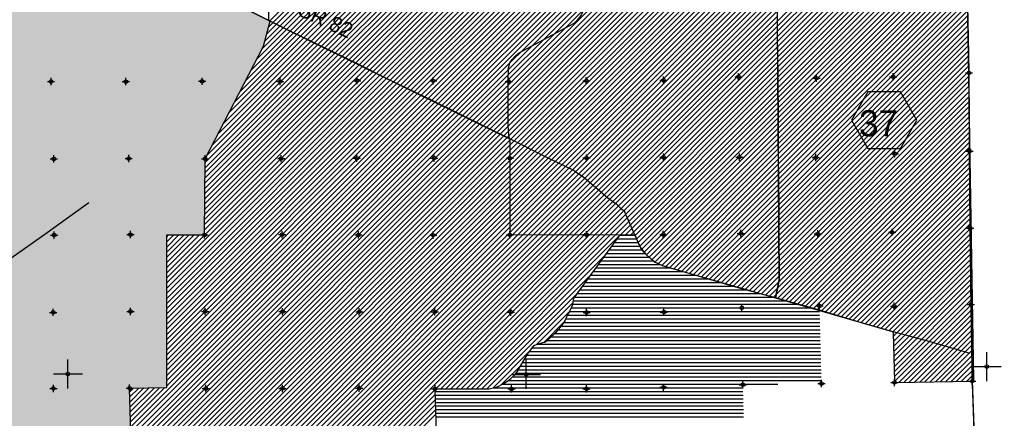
# Model space of a CAD drawing. Extents: x 136693 to 413893, y 707796 to 905796.
# Tile 64 of 70: x 249812 to 317641, y 790153 to 817593. Entities that reach past the tile are written whole.
import ezdxf
from ezdxf.enums import TextEntityAlignment as Align

# ---------------------------------------------------------------- set-up
doc = ezdxf.new("R2010")
doc.units = 0
doc.header["$LTSCALE"] = 2000
doc.header["$PDMODE"] = 34
doc.header["$PDSIZE"] = 250
doc.linetypes.add('PHANTOM', pattern=[0])
doc.layers.get('0').update_dxf_attribs({"linetype": 'CONTINUOUS'})
for name, color, linetype in [('1990WSHEDS', 3, 'CONTINUOUS'), ('1992WSHEDFILL', 8, 'CONTINUOUS'), ('6MIFILL', 11, 'CONTINUOUS'), ('COUNTY', 15, 'PHANTOM'), ('HEX', 2, 'CONTINUOUS'), ('IMPERIALFILL', 11, 'CONTINUOUS'), ('MAJROADS', 9, 'CONTINUOUS'), ('SEC', 2, 'CONTINUOUS'), ('WSHEDS', 3, 'CONTINUOUS')]:
    doc.layers.add(name, color=color, linetype=linetype)

# ---------------------------------------------------------------- blocks, each defined once
blk = doc.blocks.new('TICK')
at = {"color": 0}
for points in [[(500, 0), (500, 1000)], [(0, 500), (1000, 500)]]:
    blk.add_lwpolyline(points, dxfattribs=at)
blk.add_point((500, 500), dxfattribs=at)
blk = doc.blocks.new('*X')
at = {"color": 0}
for p, q in [((267037, 817519), (286653, 837135)), ((267270, 817399), (287005, 837134)), ((267503, 817279), (287357, 837132)), ((267736, 817158), (287709, 837131)), ((267970, 817038), (288061, 837129)), ((268203, 816918), (288413, 837128)), ((268439, 816800), (288765, 837126)), ((268676, 816684), (289117, 837124)), ((268913, 816568), (289469, 837123)), ((269151, 816451), (289821, 837121)), ((269388, 816335), (290173, 837120)), ((269626, 816219), (290525, 837118)), ((269863, 816103), (290877, 837117)), ((270100, 815987), (291229, 837115)), ((270338, 815871), (291581, 837114)), ((270575, 815755), (291933, 837112)), ((270813, 815638), (292285, 837110)), ((271050, 815522), (292637, 837109)), ((271288, 815406), (292989, 837107)), ((271525, 815290), (293341, 837106)), ((271762, 815174), (293693, 837104)), ((272000, 815058), (294045, 837103)), ((272237, 814942), (294397, 837101)), ((272475, 814825), (294749, 837099)), ((272712, 814709), (295100, 837098)), ((272949, 814593), (295452, 837096)), ((273187, 814477), (295811, 837102)), ((273424, 814361), (296176, 837112)), ((273662, 814245), (296540, 837123)), ((273899, 814129), (296904, 837134)), ((274136, 814013), (297268, 837144)), ((274374, 813896), (297633, 837155)), ((274611, 813780), (297997, 837166)), ((274849, 813664), (298361, 837176)), ((275086, 813548), (298725, 837187)), ((275324, 813432), (299090, 837198)), ((275561, 813316), (299454, 837208)), ((275798, 813200), (299818, 837219)), ((276036, 813083), (300182, 837230)), ((276273, 812967), (300546, 837241)), ((276511, 812851), (300911, 837251)), ((276748, 812735), (301275, 837262)), ((276985, 812619), (301639, 837273)), ((277223, 812503), (302003, 837283)), ((277460, 812387), (302368, 837294)), ((277698, 812270), (302732, 837305)), ((277935, 812154), (303096, 837315)), ((278173, 812038), (303460, 837326)), ((278410, 811922), (303825, 837337)), ((278647, 811806), (304189, 837347)), ((278885, 811690), (304297, 837102)), ((279122, 811574), (304301, 836752)), ((279360, 811457), (304305, 836402)), ((279597, 811341), (304308, 836053)), ((279834, 811225), (304312, 835703)), ((280072, 811109), (304316, 835353)), ((280309, 810993), (304319, 835003)), ((280547, 810877), (304323, 834653)), ((280784, 810761), (304327, 834303)), ((281021, 810644), (304330, 833953)), ((281259, 810528), (304335, 833604)), ((281496, 810412), (304344, 833260)), ((281734, 810296), (304353, 832915)), ((281971, 810180), (304362, 832571)), ((282209, 810064), (304372, 832227)), ((282446, 809948), (304377, 831878)), ((282683, 809831), (304381, 831529)), ((282921, 809715), (304385, 831180)), ((283158, 809599), (304388, 830829)), ((283396, 809483), (304384, 830472)), ((283568, 809302), (304381, 830115)), ((283569, 808949), (304377, 829757)), ((283570, 808597), (304373, 829399)), ((283571, 808244), (304365, 829038)), ((283572, 807891), (304358, 828678)), ((283573, 807539), (304351, 828317)), ((283574, 807186), (304343, 827956)), ((283574, 806833), (304336, 827595)), ((283575, 806481), (304329, 827234)), ((283576, 806128), (304321, 826873)), ((283577, 805775), (304500, 826699)), ((283578, 805423), (304863, 826708)), ((283579, 805070), (305225, 826717)), ((283580, 804718), (305588, 826726)), ((283581, 804365), (305951, 826735)), ((283582, 803660), (306676, 826753)), ((283582, 804012), (306313, 826744)), ((283583, 803307), (307038, 826762)), ((283584, 802954), (307401, 826771)), ((283766, 802782), (307763, 826780)), ((284120, 802783), (308126, 826789)), ((302066, 811183), (314745, 823862)), ((302069, 810833), (315183, 823947)), ((302072, 810482), (315177, 823587)), ((302074, 810130), (315171, 823227)), ((302075, 809778), (315165, 822867)), ((302077, 809426), (315159, 822508)), ((302079, 809074), (315152, 822148)), ((302080, 808722), (315146, 821788)), ((302082, 808371), (315140, 821428)), ((302015, 817496), (305907, 821388)), ((302018, 817145), (306261, 821388)), ((302021, 816795), (306614, 821388)), ((302024, 816444), (306968, 821388)), ((302027, 816093), (307321, 821388)), ((302029, 815743), (307675, 821388)), ((302032, 815392), (308028, 821388)), ((302035, 815041), (308382, 821388)), ((302038, 814690), (308735, 821388)), ((302041, 814340), (309089, 821388)), ((302044, 813989), (309443, 821388)), ((302047, 813638), (309796, 821388)), ((302049, 813288), (310150, 821388)), ((302052, 812937), (310503, 821388)), ((302055, 812586), (310857, 821388)), ((302058, 812235), (311210, 821388)), ((302061, 811885), (311564, 821388)), ((302064, 811534), (311917, 821388)), ((302084, 808019), (315134, 821069)), ((284475, 802784), (301992, 820302)), ((302086, 807667), (315128, 820709)), ((302087, 807315), (315121, 820349)), ((284829, 802785), (301995, 819951)), ((285183, 802786), (301998, 819600)), ((302089, 806963), (315115, 819989)), ((302091, 806611), (315109, 819630)), ((285538, 802787), (302001, 819250)), ((285892, 802787), (302004, 818899)), ((302092, 806259), (315103, 819270)), ((302094, 805908), (315106, 818920)), ((286247, 802788), (302007, 818548)), ((286601, 802789), (302009, 818197)), ((302096, 805556), (315112, 818572)), ((302097, 805204), (315118, 818224)), ((266956, 817085), (267270, 817399)), ((286956, 802790), (302012, 817847)), ((287310, 802791), (302015, 817496)), ((302099, 804852), (315124, 817877)), ((302101, 804500), (315129, 817529)), ((265350, 813357), (268676, 816684)), ((265731, 814092), (268439, 816800)), ((266112, 814826), (268203, 816918)), ((266492, 815561), (267970, 817038)), ((266694, 816116), (267736, 817158)), ((266825, 816601), (267503, 817279)), ((287665, 802792), (302018, 817145)), ((288019, 802793), (302021, 816795)), ((302102, 804148), (315135, 817181)), ((302104, 803796), (315141, 816833)), ((263064, 808951), (270100, 815987)), ((263445, 809685), (269863, 816103)), ((263826, 810419), (269626, 816219)), ((264207, 811154), (269388, 816335)), ((264588, 811888), (269151, 816451)), ((264969, 812623), (268913, 816568)), ((288373, 802794), (302024, 816444)), ((288728, 802795), (302027, 816093)), ((302106, 803445), (315147, 816486)), ((302108, 803093), (315153, 816138)), ((262574, 806692), (271288, 815406)), ((262576, 807048), (271050, 815522)), ((262579, 807404), (270813, 815638)), ((262581, 807761), (270575, 815755)), ((262683, 808216), (270338, 815871)), ((289082, 802795), (302029, 815743)), ((289435, 802794), (302032, 815392)), ((302110, 802742), (315159, 815790)), ((302113, 802391), (315164, 815442)), ((262559, 804556), (272712, 814709)), ((262561, 804912), (272475, 814825)), ((262564, 805268), (272237, 814942)), ((262566, 805624), (272000, 815058)), ((262569, 805980), (271762, 815174)), ((262571, 806336), (271525, 815290)), ((289788, 802794), (302035, 815041)), ((290142, 802794), (302038, 814690)), ((302115, 802040), (315170, 815095)), ((302118, 801689), (315176, 814747)), ((259946, 800176), (273899, 814129)), ((259946, 799822), (274136, 814013)), ((262549, 803132), (273662, 814245)), ((262551, 803488), (273424, 814361)), ((262554, 803844), (273187, 814477)), ((262556, 804200), (272949, 814593)), ((290495, 802794), (302041, 814340)), ((290848, 802793), (302044, 813989)), ((302120, 801338), (315182, 814399)), ((302123, 800987), (315188, 814052)), ((259946, 799469), (274374, 813896)), ((259946, 799115), (274611, 813780)), ((259946, 798762), (274849, 813664)), ((259946, 798408), (275086, 813548)), ((259946, 798055), (275324, 813432)), ((259946, 797701), (275561, 813316)), ((291201, 802793), (302047, 813638)), ((291555, 802793), (302049, 813288)), ((302126, 800636), (315194, 813704)), ((302128, 800285), (315199, 813356)), ((259946, 797347), (275798, 813200)), ((259946, 796994), (276036, 813083)), ((259946, 796640), (276273, 812967)), ((259946, 796287), (276511, 812851)), ((259946, 795933), (276748, 812735)), ((259946, 795580), (276985, 812619)), ((291908, 802793), (302052, 812937)), ((302103, 799552), (315211, 812661)), ((302131, 799934), (315205, 813008)), ((259946, 795226), (277223, 812503)), ((259946, 794873), (277460, 812387)), ((259946, 794519), (277698, 812270)), ((259946, 794165), (277935, 812154)), ((259946, 793812), (278173, 812038)), ((259946, 793458), (278410, 811922)), ((292205, 802736), (302055, 812586)), ((292313, 802490), (302058, 812235)), ((301913, 798656), (315223, 811965)), ((302008, 799104), (315217, 812313)), ((257461, 789559), (279360, 811457)), ((257471, 789215), (279597, 811341)), ((259946, 793105), (278647, 811806)), ((259946, 792751), (278885, 811690)), ((259946, 792398), (279122, 811574)), ((292420, 802244), (302061, 811885)), ((292538, 802008), (302064, 811534)), ((302015, 798403), (315228, 811617)), ((302289, 798324), (315234, 811270)), ((257481, 788871), (279834, 811225)), ((257490, 788527), (280072, 811109)), ((257500, 788183), (280309, 810993)), ((257509, 787840), (280547, 810877)), ((257519, 787496), (280784, 810761)), ((257529, 787152), (281021, 810644)), ((292668, 801785), (302066, 811183)), ((292827, 801590), (302069, 810833)), ((302563, 798245), (315240, 810922)), ((302837, 798166), (315246, 810574)), ((231440, 758942), (282446, 809948)), ((257538, 786808), (281259, 810528)), ((257548, 786464), (281496, 810412)), ((257558, 786120), (281734, 810296)), ((257567, 785776), (281971, 810180)), ((257577, 785432), (282209, 810064)), ((292995, 801405), (302072, 810482)), ((293182, 801238), (302074, 810130)), ((303112, 798086), (315252, 810227)), ((303386, 798007), (315258, 809879)), ((231802, 758950), (282683, 809831)), ((232164, 758958), (282921, 809715)), ((232525, 758966), (283158, 809599)), ((232887, 758974), (283396, 809483)), ((233249, 758982), (283568, 809302)), ((293369, 801071), (302075, 809778)), ((293562, 800912), (302077, 809426)), ((303660, 797928), (315263, 809531)), ((233610, 758991), (283569, 808949)), ((233972, 758999), (283570, 808597)), ((293800, 800795), (302079, 809074)), ((294040, 800682), (302080, 808722)), ((303934, 797848), (315269, 809183)), ((304208, 797769), (315275, 808836)), ((234338, 759011), (283571, 808244)), ((234700, 759019), (283572, 807891)), ((294315, 800603), (302082, 808371)), ((294590, 800525), (302084, 808019)), ((304483, 797690), (315281, 808488)), ((304757, 797610), (315287, 808140)), ((235047, 759013), (283573, 807539)), ((235394, 759006), (283574, 807186)), ((294865, 800446), (302086, 807667)), ((295140, 800368), (302087, 807315)), ((305031, 797531), (315293, 807792)), ((305305, 797452), (315298, 807445)), ((235741, 759000), (283574, 806833)), ((295415, 800289), (302089, 806963)), ((295690, 800210), (302091, 806611)), ((305580, 797372), (315304, 807097)), ((305854, 797293), (315310, 806749)), ((236088, 758993), (283575, 806481)), ((236435, 758986), (283576, 806128)), ((295965, 800132), (302092, 806259)), ((296240, 800053), (302094, 805908)), ((306128, 797214), (315316, 806402)), ((306402, 797135), (315322, 806054)), ((236784, 758982), (283577, 805775)), ((237134, 758979), (283578, 805423)), ((296515, 799975), (302096, 805556)), ((296790, 799896), (302097, 805204)), ((306677, 797055), (315328, 805706)), ((306951, 796976), (315333, 805358)), ((237485, 758976), (283579, 805070)), ((237836, 758973), (283580, 804718)), ((297065, 799818), (302099, 804852)), ((297340, 799739), (302101, 804500)), ((307225, 796897), (315339, 805011)), ((307499, 796817), (315345, 804663)), ((238186, 758971), (283581, 804365)), ((238537, 758968), (283582, 804012)), ((297615, 799661), (302102, 804148)), ((297890, 799582), (302104, 803796)), ((307774, 796738), (315351, 804315)), ((308048, 796659), (315357, 803967)), ((238888, 758965), (283582, 803660)), ((239239, 758962), (283583, 803307)), ((298165, 799504), (302106, 803445)), ((298440, 799425), (302108, 803093)), ((308322, 796579), (315362, 803620)), ((308596, 796500), (315368, 803272)), ((239589, 758959), (283584, 802954)), ((239786, 758802), (283766, 802782)), ((239866, 758528), (284120, 802783)), ((239983, 758292), (284475, 802784)), ((240147, 758103), (284829, 802785)), ((240311, 757913), (285183, 802786)), ((240475, 757724), (285538, 802787)), ((240639, 757534), (285892, 802787)), ((259946, 800529), (262195, 802778)), ((259946, 800883), (261842, 802778)), ((259946, 801237), (261488, 802778)), ((259946, 801590), (261134, 802778)), ((259946, 801944), (260781, 802778)), ((259946, 802297), (260427, 802778)), ((259946, 802651), (260074, 802778)), ((269160, 785702), (286247, 802788)), ((269517, 785705), (286601, 802789)), ((269875, 785709), (286956, 802790)), ((270232, 785713), (287310, 802791)), ((270589, 785717), (287665, 802792)), ((270947, 785720), (288019, 802793)), ((271304, 785724), (288373, 802794)), ((271661, 785728), (288728, 802795)), ((272019, 785732), (289082, 802795)), ((278817, 792177), (289435, 802794)), ((279171, 792177), (289788, 802794)), ((279524, 792176), (290142, 802794)), ((279877, 792176), (290495, 802794)), ((280231, 792176), (290848, 802793)), ((280584, 792176), (291090, 802682)), ((290958, 802500), (292308, 802500)), ((291140, 802750), (292197, 802750)), ((298715, 799346), (302110, 802742)), ((308871, 796421), (315374, 802924)), ((309145, 796341), (315380, 802577)), ((290413, 801750), (292692, 801750)), ((290595, 802000), (292542, 802000)), ((290776, 802250), (292418, 802250)), ((298990, 799268), (302113, 802391)), ((299265, 799189), (302115, 802040)), ((309419, 796262), (315386, 802229)), ((309693, 796183), (315392, 801881)), ((280937, 792176), (290152, 801390)), ((290050, 801250), (293169, 801250)), ((290232, 801500), (292905, 801500)), ((299540, 799111), (302118, 801689)), ((299815, 799032), (302120, 801338)), ((309958, 796094), (315397, 801533)), ((309995, 795777), (315403, 801186)), ((289506, 800500), (294676, 800500)), ((289687, 800750), (293895, 800750)), ((289869, 801000), (293453, 801000)), ((300090, 798954), (302123, 800987)), ((300365, 798875), (302126, 800636)), ((310004, 795432), (315409, 800838)), ((310012, 795087), (315415, 800490)), ((281291, 792175), (289215, 800099)), ((288961, 799750), (297302, 799750)), ((289143, 800000), (296427, 800000)), ((289324, 800250), (295551, 800250)), ((300640, 798797), (302128, 800285)), ((300915, 798718), (302131, 799934)), ((310021, 794742), (315421, 800142)), ((310029, 794397), (315427, 799795)), ((288598, 799250), (299052, 799250)), ((288779, 799500), (298177, 799500)), ((301190, 798640), (302103, 799552)), ((301465, 798561), (302008, 799104)), ((310037, 794052), (315432, 799447)), ((310046, 793707), (315438, 799099)), ((281644, 792175), (288277, 798808)), ((288053, 798500), (301678, 798500)), ((288235, 798750), (300803, 798750)), ((288416, 799000), (299928, 799000)), ((301740, 798482), (301913, 798656)), ((310054, 793362), (315444, 798752)), ((310063, 793017), (315450, 798404)), ((281997, 792175), (287940, 798118)), ((287812, 797750), (304274, 797750)), ((287904, 798000), (303410, 798000)), ((287965, 798250), (302545, 798250)), ((310079, 792679), (315456, 798056)), ((310376, 792623), (315462, 797708)), ((285392, 795216), (287725, 797549)), ((287441, 797000), (304926, 797000)), ((287553, 797250), (304920, 797250)), ((287697, 797500), (304913, 797500)), ((310736, 792629), (315467, 797361)), ((311096, 792636), (315473, 797013)), ((285910, 795380), (287347, 796818)), ((287136, 796500), (304940, 796500)), ((287302, 796750), (304933, 796750)), ((311456, 792642), (315479, 796665)), ((311816, 792649), (315485, 796317)), ((286431, 795750), (304960, 795750)), ((286696, 796000), (304953, 796000)), ((286913, 796250), (304946, 796250)), ((312176, 792655), (315491, 795970)), ((285125, 795000), (304980, 795000)), ((285496, 795250), (304973, 795250)), ((286144, 795500), (304966, 795500)), ((312536, 792662), (315496, 795622)), ((312896, 792668), (315502, 795274)), ((282413, 792237), (284987, 794811)), ((284761, 794500), (304993, 794500)), ((284942, 794750), (304986, 794750)), ((313256, 792675), (315508, 794927)), ((313616, 792681), (315514, 794579)), ((282985, 792456), (284372, 793843)), ((284317, 793750), (305013, 793750)), ((284465, 794000), (305006, 794000)), ((284613, 794250), (305000, 794250)), ((313976, 792688), (315520, 794231)), ((314336, 792694), (315526, 793883)), ((283762, 793000), (305033, 793000)), ((284000, 793250), (305026, 793250)), ((284170, 793500), (305020, 793500)), ((314696, 792701), (315531, 793536)), ((315056, 792707), (315537, 793188)), ((257413, 791279), (258375, 792241)), ((257423, 790935), (258735, 792247)), ((257432, 790591), (259094, 792253)), ((257442, 790247), (259454, 792259)), ((257452, 789903), (259813, 792265)), ((282470, 792250), (299629, 792250)), ((283070, 792500), (302044, 792500)), ((283462, 792750), (305040, 792750)), ((315417, 792714), (315543, 792840)), ((257394, 791967), (257656, 792229)), ((257403, 791623), (258016, 792235)), ((272376, 785735), (278437, 791796)), ((278430, 792000), (299636, 792000)), ((278438, 791750), (299642, 791750)), ((272733, 785739), (278448, 791454)), ((273091, 785743), (278459, 791111)), ((278446, 791500), (299649, 791500)), ((278454, 791250), (299655, 791250)), ((278462, 791000), (299662, 791000)), ((273445, 785744), (278470, 790769)), ((273795, 785740), (278481, 790426)), ((278470, 790750), (299668, 790750)), ((278478, 790500), (299675, 790500)), ((278486, 790250), (299681, 790250))]:
    blk.add_line(p, q, dxfattribs=at)

msp = doc.modelspace()

# ---------------------------------------------------------------- linework, layer by layer
at = {"layer": '1990WSHEDS', "color": 0}
msp.add_lwpolyline([(257580, 785343), (257387, 792224), (259946, 792267), (259946, 802778), (262546, 802778), (262583, 808023), (266601, 815769), (267069, 817502), (266979, 817549, 0.003522), (266977, 817550), (258831, 821606, -0.096374), (258801, 821630), (258376, 822110, 0.019398), (258370, 822115), (248108, 832042, 0.00484)], format="xyb", dxfattribs=at)
at = {"layer": '6MIFILL', "color": 0}
for points in [[(248108, 785375), (248108, 832042), (257387, 785344), (257387, 823067)], [(257387, 792224), (257387, 823067), (257580, 792227), (257580, 822880)], [(257580, 792227), (257580, 822880), (258370, 792241), (258370, 822115)], [(258370, 792241), (258370, 822115), (258376, 792241), (258376, 822110)], [(258376, 792241), (258376, 822110), (258801, 792248), (258801, 821630)], [(258801, 792248), (258801, 821630), (258807, 792248), (258807, 821623)], [(258807, 792248), (258807, 821623), (258813, 792248), (258813, 821618)], [(258813, 792248), (258813, 821618), (258820, 792248), (258820, 821613)], [(258820, 792248), (258820, 821613), (258828, 792248), (258828, 821608)], [(258828, 792248), (258828, 821608), (258831, 792248), (258831, 821606)], [(258831, 792248), (258831, 821606), (259946, 792267), (259946, 821051)], [(259946, 802778), (259946, 821051), (259946, 792267), (259946, 821051)], [(259946, 802778), (259946, 821051), (262546, 802778), (262546, 819756)], [(262546, 802778), (262546, 819756), (262583, 808023), (262583, 819738)], [(262583, 808023), (262583, 819738), (266601, 815769), (266601, 817737)], [(266601, 815769), (266601, 817737), (266977, 817163), (266977, 817550)], [(266977, 817163), (266977, 817550), (266979, 817168), (266979, 817549)], [(266979, 817168), (266979, 817549), (267069, 817502)], [(257387, 785344), (257387, 792224), (257580, 785343)]]:
    msp.add_solid(points, dxfattribs=at)
at = {"layer": 'COUNTY', "color": 0, "const_width": 100}
msp.add_lwpolyline([(314814, 863285), (314844, 861312), (314838, 859025), (314798, 856034), (314832, 854720), (314858, 853404), (314909, 845443), (314914, 840357), (314926, 834835), (314981, 829498), (315070, 824253), (315101, 819200), (315207, 813930), (315236, 808550), (315283, 803247), (315347, 797993), (315435, 792714), (315683, 785859)], dxfattribs=at)
at = {"layer": 'HEX', "color": 0}
msp.add_lwpolyline([(308247, 812620), (307122, 810672), (308247, 808723), (310497, 808723), (311622, 810672), (310497, 812620)], close=True, dxfattribs=at)
at = {"layer": 'MAJROADS', "color": 0}
for points in [[(266978, 817549), (267008, 818736), (267080, 820578), (266993, 821233), (266813, 824024), (266359, 829332), (266295, 830559), (265887, 834564), (265864, 834891), (265414, 835238), (265389, 836378), (265368, 837970), (265442, 838916), (265413, 839536)], [(286045, 829482), (285991, 829377), (286032, 829267), (286091, 828111), (286115, 827960), (286415, 827823), (288636, 825553), (288843, 825317), (288840, 824839), (288836, 824403), (288809, 824144), (288724, 823960), (288631, 823852), (288681, 821589), (288752, 818740), (288656, 818246), (288511, 817954), (288342, 817704), (288181, 817512), (287995, 817329), (284156, 815278)], [(299692, 825736), (300194, 824871), (301073, 823641), (301710, 822647), (301801, 822462), (301925, 822285), (301974, 822067), (302004, 821631), (301987, 820475), (301984, 818950), (301999, 816503), (302023, 815146), (302037, 813796), (302072, 810545), (302062, 808165), (302103, 804713), (302108, 803079), (302132, 799694), (301967, 798857), (301869, 798446)], [(315288, 794609), (312463, 795443), (309987, 796098), (307404, 796838), (304904, 797602), (301869, 798446), (299469, 799092), (294109, 800648), (293567, 800904), (293275, 801149), (293042, 801352), (292817, 801580), (292602, 801875), (292453, 802169), (291572, 804186), (291489, 804363), (291281, 804549), (290965, 804853), (290340, 805318), (288841, 806595), (288508, 806840), (288249, 807010), (287983, 807221), (286179, 808089), (283533, 809416), (278315, 811994), (275310, 813424), (273089, 814563), (268297, 816869), (266978, 817549), (262361, 819804)], [(283466, 814188), (283575, 814622), (283733, 814859), (283931, 815057), (284156, 815278)], [(283466, 814188), (283433, 813367), (283451, 810317), (283481, 809721), (283533, 809416)], [(254581, 804997), (251537, 802815), (248175, 800435)]]:
    msp.add_lwpolyline(points, dxfattribs=at)
at = {"layer": 'SEC', "color": 0}
for p in [(315207, 813930), (251971, 813334), (257132, 813331), (262377, 813353), (267765, 813340), (273060, 813396), (278305, 813384), (283500, 813347), (288845, 813394), (294157, 813432), (299328, 813664), (304698, 813568), (309986, 813665), (310099, 808360), (315236, 808550), (252160, 808012), (257321, 808035), (262583, 808023), (267820, 808028), (273031, 808059), (278368, 808063), (283571, 808052), (288858, 808073), (294162, 808128), (299390, 808125), (304660, 808105), (299496, 802880), (304791, 802843), (309911, 802957), (315283, 803247), (252190, 802767), (257444, 802798), (262546, 802778), (267900, 802800), (273145, 802779), (278306, 802760), (283585, 802782), (288855, 802795), (294150, 802808), (252120, 797447), (257440, 797511), (262585, 797508), (267922, 797496), (273209, 797484), (278412, 797481), (283648, 797461), (288868, 797441), (294180, 797462), (299560, 797760), (304915, 797890), (310059, 797871), (315347, 797993), (315435, 792714), (252133, 792211), (257387, 792224), (262631, 792196), (267918, 792209), (273197, 792231), (278425, 792177), (283695, 792174), (288856, 792188), (294169, 792285), (299624, 792464), (305045, 792544), (310073, 792617)]:
    msp.add_point(p, dxfattribs=at)
at = {"layer": 'WSHEDS', "color": 0}
for points in [[(315544, 792781), (315101, 819200), (315188, 824207), (317641, 824237), (317616, 829939), (317428, 846491), (317420, 850662), (317476, 859619), (314832, 859609), (314844, 861312), (312244, 861312), (311919, 861547), (311604, 861782), (311209, 862005), (310797, 862160), (310259, 862315), (309530, 862418), (308743, 863287), (308107, 863745), (307752, 863865), (306814, 864151), (306018, 864277), (305205, 864386)], [(237939, 785478), (240091, 785462), (245789, 785383), (257580, 785343), (257387, 792224), (259946, 792267), (259946, 802778), (262546, 802778), (262583, 808023), (266601, 815769), (267069, 817502)]]:
    msp.add_lwpolyline(points, dxfattribs=at)
for points in [[(243775, 834947), (244523, 834667, 0.005025), (244525, 834667), (245075, 834473, -0.044147), (245091, 834466), (245823, 834052, -0.032241), (245833, 834045), (246457, 833577, -0.026482), (246465, 833571), (248107, 832043, -0.00484), (248108, 832042), (258370, 822115, -0.019398), (258376, 822110), (258801, 821630, 0.096374), (258831, 821606), (266977, 817550, -0.003522), (266979, 817549), (267069, 817502, 0.005293)], [(301869, 798446), (302130, 799683, 0.053968), (302132, 799704), (302108, 803079, -0.000626), (302108, 803079), (302072, 810545, 0.000827), (302072, 810545), (301991, 820456, -0.416596)], [(267069, 817502), (268296, 816870, 0.005293), (268298, 816869), (283512, 809426, -0.285744), (283568, 809337), (283584, 802882, 0.414214), (283685, 802782), (288855, 802795, -0.000809), (288855, 802795), (291171, 802793, -0.297906)], [(278629, 785795), (278428, 792074, -0.423818), (278528, 792177), (282121, 792175, 0.054938), (282143, 792177), (282543, 792266, 0.035953), (282557, 792270), (282817, 792369, 0.029165), (282828, 792374), (283145, 792539, 0.023499), (283153, 792543), (283400, 792703, 0.020297), (283407, 792708), (283642, 792888, 0.024306), (283650, 792895), (283935, 793161, 0.050602), (283948, 793176), (284127, 793429, 0.020803), (284132, 793436), (284776, 794526, -0.026256), (284782, 794534), (285089, 794949, 0.008995), (285092, 794952), (285171, 795067, -0.046383), (285183, 795082), (285264, 795162, -0.115523), (285303, 795186), (285433, 795230, -0.002484), (285434, 795230), (285842, 795362, -0.012231), (285847, 795363), (285993, 795403, 0.082665), (286023, 795417), (286130, 795489, 0.027301), (286139, 795495), (286359, 795682, 0.013704), (286363, 795685), (286733, 796035, 0.029444), (286741, 796044), (286912, 796249, -0.010665), (286915, 796252), (287119, 796476, 0.037733), (287128, 796488), (287380, 796866, 0.041496), (287388, 796881), (287556, 797255, -0.025914), (287560, 797264), (287728, 797555, 0.03064), (287734, 797566), (287864, 797871, 0.025952), (287867, 797881), (287945, 798132, 0.033778), (287948, 798145), (287989, 798393, -0.116644), (288007, 798436), (291171, 802793)], [(291171, 802793), (292115, 802793, -0.297906), (292207, 802733), (292452, 802172, 0.017862), (292455, 802166), (292612, 801866, 0.031453), (292618, 801856), (292707, 801729, 0.026238), (292713, 801721), (292953, 801444, 0.031868), (292962, 801435), (293402, 801042, 0.011918), (293405, 801039), (293562, 800912, 0.059366), (293582, 800899), (294030, 800686, 0.041578), (294045, 800680), (301868, 798446, -0.000826)], [(301868, 798446, -0.000826), (301869, 798446), (304911, 797566, -0.327155)], [(304911, 797566), (309917, 796118, -0.327155), (309989, 796025), (310070, 792717, 0.412295), (310172, 792619), (315435, 792714)]]:
    msp.add_lwpolyline(points, format="xyb", dxfattribs=at)

# ---------------------------------------------------------------- block references
at = {"color": 0, "xscale": 2, "yscale": 2, "zscale": 2}
for p in [(315435, 792714), (252133, 792211), (283695, 792174)]:
    msp.add_blockref('TICK', p, dxfattribs=at)
at = {"layer": '1992WSHEDFILL', "color": 0}
msp.add_blockref('*X', (0, 0), dxfattribs=at)
msp.add_blockref('*X', (0, 0), dxfattribs=at)
msp.add_blockref('*X', (0, 0), dxfattribs=at)
msp.add_blockref('*X', (0, 0), dxfattribs=at)
msp.add_blockref('*X', (0, 0), dxfattribs=at)
msp.add_blockref('*X', (0, 0), dxfattribs=at)
msp.add_blockref('*X', (0, 0), dxfattribs=at)
msp.add_blockref('*X', (0, 0), dxfattribs=at)
msp.add_blockref('*X', (0, 0), dxfattribs=at)
msp.add_blockref('*X', (0, 0), dxfattribs=at)
at = {"layer": 'IMPERIALFILL', "color": 0}
msp.add_blockref('*X', (0, 0), dxfattribs=at)

# ---------------------------------------------------------------- texts
at = {"layer": 'HEX', "color": 0}
msp.add_text('37', height=1800, dxfattribs=at).set_placement((308975, 809563), align=Align.CENTER)
at = {"layer": 'MAJROADS', "color": 0}
msp.add_text('SR 82', height=1056, rotation=335, dxfattribs=at).set_placement((268895, 817935))

doc.saveas('drawing.dxf')
